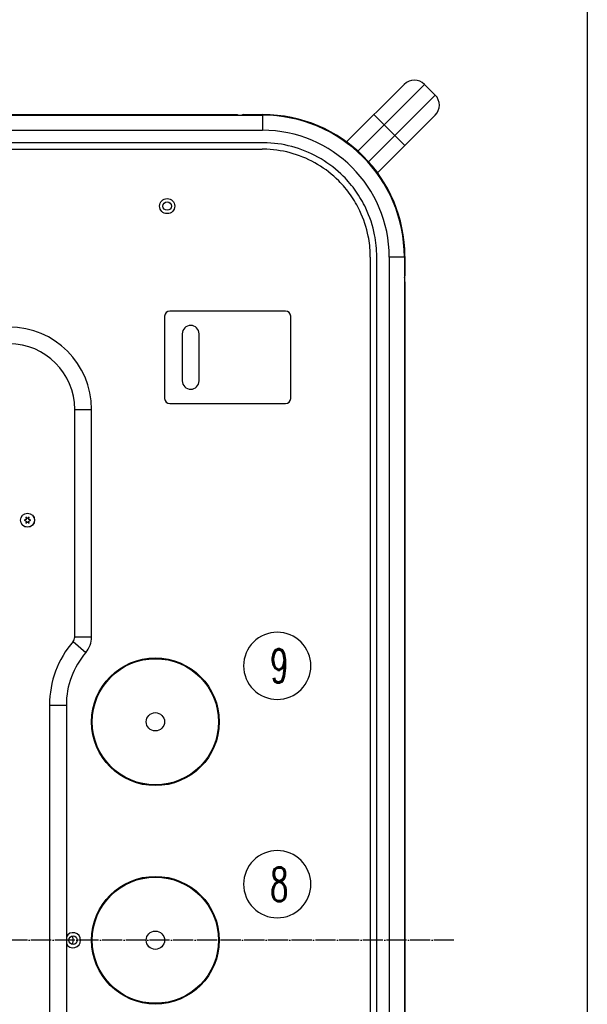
# Model space of a CAD drawing. Extents: x -1809 to 6113, y -4129 to 1471.
# Tile 189 of 197: x 4162 to 4500, y -138 to 448. Entities that reach past the tile are written whole.
import ezdxf

# ---------------------------------------------------------------- set-up
doc = ezdxf.new("R2010")
doc.units = 0
doc.linetypes.add('DOT_CENTER', pattern=[14, 12, -1, 0, -1])
doc.layers.get('0').update_dxf_attribs({"linetype": 'CONTINUOUS'})
doc.layers.add('1', color=7, linetype='CONTINUOUS')
doc.styles.add('CONVERTER_1', font='txt.shx', dxfattribs={"width": 0.63})

# ---------------------------------------------------------------- blocks, each defined once
blk = doc.blocks.new('TEXT__1049', base_point=(3480, -567.68))
at = {"layer": '1', "color": 1}
for points in [[(4315.52, 43.32), (4315.52, 43.32, 0.414214), (4335.52, 63.32), (4335.52, 63.32, 0.414214), (4315.52, 83.32), (4315.52, 83.32, 0.414214), (4295.52, 63.32), (4295.52, 63.32, 0.414214)], [(4315.52, -86.68), (4315.52, -86.68, 0.414214), (4335.52, -66.68), (4335.52, -66.68, 0.414214), (4315.52, -46.68), (4315.52, -46.68, 0.414214), (4295.52, -66.68), (4295.52, -66.68, 0.414214)]]:
    blk.add_lwpolyline(points, format="xyb", close=True, dxfattribs=at)
at = {"layer": '1', "color": 1, "style": 'CONVERTER_1', "width": 0.63}
for s, p in [('9', (4311.32, 53.32)), ('8', (4311.32, -76.68))]:
    blk.add_text(s, height=20, dxfattribs=at).set_placement(p)
blk = doc.blocks.new('TH_B__1050', base_point=(2007.8, 283.11))
at = {"color": 7, "linetype": 'CONTINUOUS'}
for p, q in [((4391.1, 409.48), (4356.8, 375.19)), ((4363.43, 369.8), (4403.12, 409.48)), ((4409.48, 403.12), (4403.12, 409.48)), ((4369.8, 363.43), (4409.48, 403.12)), ((3493.35, 391.15), (4306.65, 391.15)), ((3508.05, 391.45), (4291.95, 391.45)), ((4291.95, 391.45), (4291.95, 391.15)), ((4295.45, 391.45), (4306.95, 391.45)), ((4306.65, 391.15), (4306.65, 382.15)), ((4373.06, 391.45), (4391.45, 373.06)), ((4375.19, 356.8), (4409.48, 391.1)), ((3493.35, 382.15), (4306.65, 382.15)), ((4356.83, 375.16), (4356.8, 375.19)), ((4306.66, 374.74), (3493.34, 374.74)), ((3493.39, 370.88), (4306.61, 370.88)), ((4375.19, 356.8), (4375.16, 356.83)), ((4370.88, 306.61), (4370.88, -506.61)), ((4374.74, -506.66), (4374.74, 306.66)), ((4382.15, 306.65), (4382.15, -506.65)), ((4391.15, 306.65), (4382.15, 306.65)), ((4391.15, 306.65), (4391.15, -506.65)), ((4391.45, 306.95), (4391.45, 295.45)), ((4391.15, 291.95), (4391.45, 291.95)), ((4391.45, 291.95), (4391.45, -491.95)), ((4248.5, 271.5), (4248.5, 222.5)), ((4320.5, 274.5), (4251.5, 274.5)), ((4323.5, 222.5), (4323.5, 271.5)), ((4259, 261), (4259, 233)), ((4269, 233), (4269, 261)), ((4251.5, 219.5), (4320.5, 219.5)), ((4195, 216), (4205, 216)), ((4195, 80.44), (4195, 216)), ((4205, 80.44), (4205, 216)), ((4166.03, 150.5), (4164.9, 150)), ((4164.9, 150), (4166.03, 149.5)), ((4165.9, 151.73), (4166.03, 150.5)), ((4166.9, 151), (4165.9, 151.73)), ((4166.03, 149.5), (4165.9, 148.27)), ((4165.9, 148.27), (4166.9, 149)), ((4167.9, 151.73), (4166.9, 151)), ((4166.9, 149), (4167.9, 148.27)), ((4167.77, 150.5), (4167.9, 151.73)), ((4168.9, 150), (4167.77, 150.5)), ((4167.77, 149.5), (4168.9, 150)), ((4167.9, 148.27), (4167.77, 149.5)), ((4194.03, 77.83), (4201.61, 71.3)), ((4205, 80.44), (4195, 80.44)), ((4180, 40), (4180, -240)), ((4180, 40), (4190, 40)), ((4190, 40), (4190, -240)), ((4194, -100), (4193.91, -97.5)), ((4193.91, -102.5), (4194, -100))]:
    blk.add_line(p, q, dxfattribs=at)
for centre, radius in [((4250, 337), 4.5), ((4250, 337), 2.5), ((4166.9, 150), 4.2), ((4166.9, 150), 4.15), ((4243, 30), 38), ((4243, 30), 37.57), ((4243, 30), 5.45), ((4243, -100), 38), ((4243, -100), 37.57), ((4194, -100), 2.5), ((4243, -100), 5.45)]:
    blk.add_circle(centre, radius, dxfattribs=at)
for centre, radius, start, end in [((4397.11, 403.47), 8.5, 45, 135), ((4403.47, 397.11), 8.5, -45, 45), ((4295.45, 389.45), 2, 90, 121.78833), ((4306.65, 306.65), 84.5, 0, 90), ((4306.95, 306.95), 84.5, 0, 90), ((4306.65, 306.65), 75.5, 0, 90), ((4389.45, 295.45), 2, -31.78833, 0), ((4251.5, 271.5), 3, 90, 180), ((4320.5, 271.5), 3, 0, 90), ((4156, 216), 49, 0, 90), ((4264, 261), 5, 0, 180), ((4156, 216), 39, 0, 90), ((4264, 233), 5, 180, 0), ((4251.5, 222.5), 3, 180, -90), ((4320.5, 222.5), 3, -90, 0), ((4238, 40), 58, 139.29387, 180), ((4191, 80.44), 4, -40.70613, 0), ((4191, 80.44), 14, -40.70613, 0), ((4238, 40), 48, 139.29387, 180), ((4194, -100), 4.5, -152.73396, 152.73396)]:
    blk.add_arc(centre, radius, start, end, dxfattribs=at)
for points, knots in [([(4370.88, 306.61), (4370.88, 307.09), (4370.88, 307.58), (4370.78, 311.74), (4370.38, 315.4), (4368.65, 324.23), (4366.98, 329.29), (4363.14, 337.42), (4361.28, 340.61), (4357.04, 346.63), (4354.66, 349.45), (4352.06, 352.06), (4348.3, 355.81), (4344.1, 359.09), (4334.98, 364.53), (4330.1, 366.67), (4319.93, 369.71), (4314.67, 370.6), (4308.93, 370.84), (4308.5, 370.86), (4307.58, 370.88), (4307.09, 370.88), (4306.61, 370.88)], [0, 0, 0, 0, 1.344726, 1.344726, 11.531711, 11.531711, 26.2174, 26.2174, 36.405819, 36.405819, 46.594233, 46.594233, 46.594233, 61.279836, 61.279836, 75.96545, 75.96545, 90.651092, 90.651092, 91.853934, 91.853934, 93.197825, 93.197825, 93.197825, 93.197825]), ([(4374.74, 306.66), (4374.74, 306.79), (4374.73, 306.92), (4374.71, 311.33), (4374.28, 315.6), (4372.37, 325.32), (4370.6, 330.68), (4366.53, 339.29), (4364.56, 342.67), (4360.07, 349.05), (4357.55, 352.04), (4354.8, 354.8), (4350.82, 358.77), (4346.37, 362.24), (4336.71, 368), (4331.54, 370.27), (4320.77, 373.49), (4315.2, 374.43), (4308.74, 374.71), (4307.9, 374.73), (4306.92, 374.73), (4306.79, 374.74), (4306.66, 374.74)], [0, 0, 0, 0, 0.40337, 0.40337, 13.52804, 13.52804, 30.75641, 30.75641, 42.708869, 42.708869, 54.661329, 54.661329, 54.661329, 71.889628, 71.889628, 89.117923, 89.117923, 106.346215, 106.346215, 108.931019, 108.931019, 109.334267, 109.334267, 109.334267, 109.334267])]:
    blk.add_open_spline(points, degree=3, knots=knots, dxfattribs=at)
blk = doc.blocks.new('GABEL_TOP__1051', base_point=(2988.02, -620.67))
at = {"layer": '1', "color": 3, "linetype": 'DOT_CENTER'}
blk.add_line((4420.67, -100), (3235.33, -100), dxfattribs=at)
blk = doc.blocks.new('MANI_TOPVIEW__1052', base_point=(1548.58, -951.84))
at = {"layer": '1'}
blk.add_blockref('GABEL_TOP__1051', (2988.02, -620.67), dxfattribs=at)
blk = doc.blocks.new('TOPVIEW__1053', base_point=(987.59, -951.84))
blk.add_blockref('TH_B__1050', (2007.8, 283.11))
at = {"layer": '1'}
for name, p in [('MANI_TOPVIEW__1052', (1548.58, -951.84)), ('TEXT__1049', (3480, -567.68))]:
    blk.add_blockref(name, p, dxfattribs=at)
blk = doc.blocks.new('QW__1054', base_point=(968.16, -6106.36))
at = {"layer": '1'}
blk.add_blockref('TOPVIEW__1053', (987.59, -951.84), dxfattribs=at)
blk = doc.blocks.new('TEXT__1075', base_point=(-2000, -2800))
at = {"layer": '1', "color": 7, "linetype": 'CONTINUOUS'}
for p, q in [((4500, 890), (4500, -2370)), ((4500, 700), (4500, -850))]:
    blk.add_line(p, q, dxfattribs=at)

msp = doc.modelspace()

# ---------------------------------------------------------------- block references
msp.add_blockref('QW__1054', (968.16, -6106.36))
at = {"layer": '1'}
msp.add_blockref('TEXT__1075', (-2000, -2800), dxfattribs=at)

doc.saveas('drawing.dxf')
